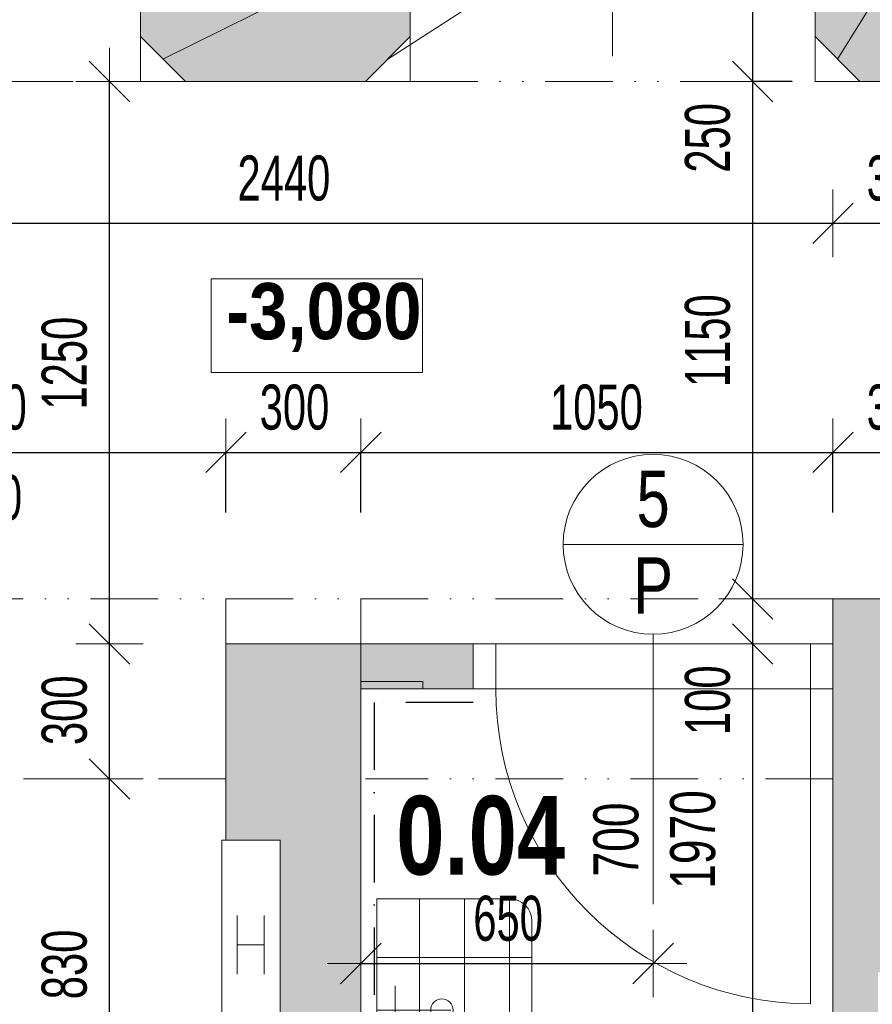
# Model space of a CAD drawing. Header units: millimetres. Extents: x -97971 to 48677, y -63570 to -5533.
# Tile 37 of 65: x -146 to 1750, y -56218 to -54029. Entities that reach past the tile are written whole.
import ezdxf

# ---------------------------------------------------------------- set-up
doc = ezdxf.new("R2010")
doc.units = ezdxf.units.MM
doc.header["$PDMODE"] = 65
for name, pattern in [('Carkovana 2x_1', [200, 150, -50]), ('Cerchovana_1', [250, 150, -50, 0, -50]), ('JIS_09_15', [300, 150, -50, 0, -50, 0, -50])]:
    doc.linetypes.add(name, pattern=pattern)
for name, color, linetype, lineweight in [('XR$1$1.PP - NÁVRH_1', 7, 'Continuous', 25), ('XR$2$KOTY_1', 7, 'Continuous', 25), ('XR$3$ZAŘIZOVÁKY_1', 7, 'Continuous', 25), ('XR$4$VÝPLNĚ_1', 7, 'Continuous', 25), ('XR$7$FILING ___1', 7, 'Continuous', 25), ('XR$9$KCE NAD_1', 7, 'Continuous', 25)]:
    doc.layers.add(name, color=color, linetype=linetype, lineweight=lineweight)
doc.styles.add('ARIAL', font='ARIAL.TTF')
doc.styles.add('Arial Black', font='Arial Black')
doc.styles.add('ARIALNARROW', font='ARIALN.TTF')
doc.dimstyles.new('DIMSTYLE_3', dxfattribs={"dimtxt": 100, "dimasz": 150, "dimexe": 0, "dimexo": 0, "dimgap": 50, "dimtad": 2, "dimdec": 0, "dimrnd": 5, "dimzin": 12, "dimdsep": 46, "dimtxsty": 'ARIALNARROW', "dimblk1": 'ALL_ML_STRICH', "dimblk2": 'ALL_ML_STRICH', "dimsah": 1, "dimcen": 0, "dimclrd": 6, "dimclre": 6, "dimclrt": 6, "dimadec": 0, "dimazin": 0, "dimtfac": 1, "dimtdec": 0, "dimtix": 1, "dimtmove": 2, "dimatfit": 3, "dimfxl": 0, "dimtzin": 0, "dimlwd": 0, "dimlwe": 13, "dimarcsym": 0})
doc.dimstyles.new('DIMSTYLE_5', dxfattribs={"dimtxt": 100, "dimasz": 150, "dimexe": 0, "dimexo": 0, "dimgap": 50, "dimtad": 2, "dimdec": 0, "dimrnd": 5, "dimzin": 12, "dimdsep": 46, "dimtxsty": 'ARIALNARROW', "dimblk1": 'ALL_ML_STRICH', "dimblk2": 'ALL_ML_STRICH', "dimsah": 1, "dimcen": 0, "dimclrd": 6, "dimclre": 6, "dimclrt": 6, "dimadec": 0, "dimazin": 0, "dimtfac": 1, "dimtdec": 0, "dimtix": 1, "dimtmove": 2, "dimatfit": 3, "dimfxl": 0, "dimtvp": 1.2, "dimtzin": 0, "dimlwd": 0, "dimlwe": 13, "dimarcsym": 0})

# ---------------------------------------------------------------- blocks, each defined once
blk = doc.blocks.new('ALL_ML_STRICH')
at = {"color": 0, "linetype": 'ByBlock', "lineweight": -2}
for p, q in [((0, -0.5), (0, 0.5)), ((-0.3, -0.3), (0.3, 0.3)), ((-1, 0), (0.5, 0))]:
    blk.add_line(p, q, dxfattribs=at)
blk = doc.blocks.new('*D96')
at = {"layer": 'DEFPOINTS', "color": 6, "linetype": 'Continuous', "lineweight": 13}
for p in [(-777.8, -54166.7), (1662.2, -54166.7), (-777.8, -54481.8)]:
    blk.add_point(p, dxfattribs=at)
at = {"layer": 'XR$2$KOTY_1', "color": 6, "linetype": 'Continuous', "lineweight": -2}
for p, q in [((-777.8, -54481.8), (-777.8, -54481.8)), ((-777.8, -54481.8), (1662.2, -54481.8)), ((1662.2, -54481.8), (1662.2, -54481.8))]:
    blk.add_line(p, q, dxfattribs=at)
at = {"layer": 'XR$2$KOTY_1', "color": 6, "linetype": 'Continuous', "lineweight": 13, "xscale": 150, "yscale": 150, "zscale": 150, "rotation": 180}
blk.add_blockref('ALL_ML_STRICH', (-777.8, -54481.8), dxfattribs=at)
at = {"layer": 'XR$2$KOTY_1', "color": 6, "linetype": 'Continuous', "lineweight": 13, "xscale": 150, "yscale": 150, "zscale": 150}
blk.add_blockref('ALL_ML_STRICH', (1662.2, -54481.8), dxfattribs=at)
at = {"layer": 'XR$2$KOTY_1', "color": 6, "linetype": 'Continuous', "lineweight": 13, "insert": (441.1, -54381.8), "char_height": 100, "width": 324.571, "attachment_point": 5, "style": 'ARIALNARROW'}
blk.add_mtext('\\W0.81;\\A1;{2440}', dxfattribs=at)
blk = doc.blocks.new('*D97')
at = {"layer": 'DEFPOINTS', "color": 6, "linetype": 'Continuous', "lineweight": 13}
for p in [(1662.2, -54166.7), (1961.7, -54166.7), (1662.2, -54481.8)]:
    blk.add_point(p, dxfattribs=at)
at = {"layer": 'XR$2$KOTY_1', "color": 6, "linetype": 'Continuous', "lineweight": -2}
for p, q in [((1662.2, -54481.8), (1662.2, -54481.8)), ((1662.2, -54481.8), (1961.7, -54481.8)), ((1961.7, -54481.8), (1961.7, -54481.8))]:
    blk.add_line(p, q, dxfattribs=at)
at = {"layer": 'XR$2$KOTY_1', "color": 6, "linetype": 'Continuous', "lineweight": 13, "xscale": 150, "yscale": 150, "zscale": 150, "rotation": 180}
blk.add_blockref('ALL_ML_STRICH', (1662.2, -54481.8), dxfattribs=at)
at = {"layer": 'XR$2$KOTY_1', "color": 6, "linetype": 'Continuous', "lineweight": 13, "xscale": 150, "yscale": 150, "zscale": 150}
blk.add_blockref('ALL_ML_STRICH', (1961.7, -54481.8), dxfattribs=at)
at = {"layer": 'XR$2$KOTY_1', "color": 6, "linetype": 'Continuous', "lineweight": 13, "insert": (1814.5, -54381.8), "char_height": 100, "width": 243.429, "attachment_point": 5, "style": 'ARIALNARROW'}
blk.add_mtext('\\W0.81;\\A1;{300}', dxfattribs=at)
blk = doc.blocks.new('*D107')
at = {"layer": 'DEFPOINTS', "color": 6, "linetype": 'Continuous', "lineweight": 13}
for p in [(312.2, -55716.7), (53.2, -56546.7), (312.2, -56546.7)]:
    blk.add_point(p, dxfattribs=at)
at = {"layer": 'XR$2$KOTY_1', "color": 6, "linetype": 'Continuous', "lineweight": -2}
for p, q in [((53.2, -55716.7), (53.2, -55716.7)), ((53.2, -56546.7), (53.2, -55716.7)), ((53.2, -56546.7), (53.2, -56546.7))]:
    blk.add_line(p, q, dxfattribs=at)
at = {"layer": 'XR$2$KOTY_1', "color": 6, "linetype": 'Continuous', "lineweight": 13, "xscale": 150, "yscale": 150, "zscale": 150}
for p, rotation in [((53.2, -55716.7), 90), ((53.2, -56546.7), 270)]:
    blk.add_blockref('ALL_ML_STRICH', p, dxfattribs=dict(at, rotation=rotation))
at = {"layer": 'XR$2$KOTY_1', "color": 6, "linetype": 'Continuous', "lineweight": 13, "insert": (-46.8, -56129.1), "char_height": 100, "width": 243.429, "attachment_point": 5, "rotation": 90, "style": 'ARIALNARROW'}
blk.add_mtext('\\W0.81;\\A1;{830}', dxfattribs=at)
blk = doc.blocks.new('*D108')
at = {"layer": 'DEFPOINTS', "color": 6, "linetype": 'Continuous', "lineweight": 13}
for p in [(312.2, -55416.7), (53.2, -55716.7), (312.2, -55716.7)]:
    blk.add_point(p, dxfattribs=at)
at = {"layer": 'XR$2$KOTY_1', "color": 6, "linetype": 'Continuous', "lineweight": -2}
for p, q in [((53.2, -55416.7), (53.2, -55416.7)), ((53.2, -55716.7), (53.2, -55416.7)), ((53.2, -55716.7), (53.2, -55716.7))]:
    blk.add_line(p, q, dxfattribs=at)
at = {"layer": 'XR$2$KOTY_1', "color": 6, "linetype": 'Continuous', "lineweight": 13, "xscale": 150, "yscale": 150, "zscale": 150}
for p, rotation in [((53.2, -55416.7), 90), ((53.2, -55716.7), 270)]:
    blk.add_blockref('ALL_ML_STRICH', p, dxfattribs=dict(at, rotation=rotation))
at = {"layer": 'XR$2$KOTY_1', "color": 6, "linetype": 'Continuous', "lineweight": 13, "insert": (-46.8, -55564.1), "char_height": 100, "width": 243.429, "attachment_point": 5, "rotation": 90, "style": 'ARIALNARROW'}
blk.add_mtext('\\W0.81;\\A1;{300}', dxfattribs=at)
blk = doc.blocks.new('*D109')
at = {"layer": 'DEFPOINTS', "color": 6, "linetype": 'Continuous', "lineweight": 13}
for p in [(168.3, -54166.7), (53.2, -55416.7), (312.2, -55416.7)]:
    blk.add_point(p, dxfattribs=at)
at = {"layer": 'XR$2$KOTY_1', "color": 6, "linetype": 'Continuous', "lineweight": -2}
for p, q in [((53.2, -54166.7), (53.2, -54166.7)), ((53.2, -55416.7), (53.2, -54166.7)), ((53.2, -55416.7), (53.2, -55416.7))]:
    blk.add_line(p, q, dxfattribs=at)
at = {"layer": 'XR$2$KOTY_1', "color": 6, "linetype": 'Continuous', "lineweight": 13, "xscale": 150, "yscale": 150, "zscale": 150}
for p, rotation in [((53.2, -54166.7), 90), ((53.2, -55416.7), 270)]:
    blk.add_blockref('ALL_ML_STRICH', p, dxfattribs=dict(at, rotation=rotation))
at = {"layer": 'XR$2$KOTY_1', "color": 6, "linetype": 'Continuous', "lineweight": 13, "insert": (-46.8, -54792.7), "char_height": 100, "width": 324.571, "attachment_point": 5, "rotation": 90, "style": 'ARIALNARROW'}
blk.add_mtext('\\W0.81;\\A1;{1250}', dxfattribs=at)
blk = doc.blocks.new('*D116')
at = {"layer": 'DEFPOINTS', "color": 6, "linetype": 'Continuous', "lineweight": 13}
for p in [(1662.2, -55416.7), (1442.9, -58116.7), (1483.6, -58116.7)]:
    blk.add_point(p, dxfattribs=at)
at = {"layer": 'XR$2$KOTY_1', "color": 6, "linetype": 'Continuous', "lineweight": -2}
for p, q in [((1483.6, -55416.7), (1483.6, -55416.7)), ((1483.6, -58116.7), (1483.6, -55416.7)), ((1529.5, -58116.7), (1483.6, -58116.7))]:
    blk.add_line(p, q, dxfattribs=at)
at = {"layer": 'XR$2$KOTY_1', "color": 6, "linetype": 'Continuous', "lineweight": 13, "xscale": 150, "yscale": 150, "zscale": 150}
for p, rotation in [((1483.6, -55416.7), 90), ((1483.6, -58116.7), 270)]:
    blk.add_blockref('ALL_ML_STRICH', p, dxfattribs=dict(at, rotation=rotation))
at = {"layer": 'XR$2$KOTY_1', "color": 6, "linetype": 'Continuous', "lineweight": 13, "insert": (1383.6, -56767.7), "char_height": 100, "width": 324.571, "attachment_point": 5, "rotation": 90, "style": 'ARIALNARROW'}
blk.add_mtext('\\W0.81;\\A1;{2700}', dxfattribs=at)
blk = doc.blocks.new('*D117')
at = {"layer": 'DEFPOINTS', "color": 6, "linetype": 'Continuous', "lineweight": 13}
for p in [(1662.2, -55316.7), (1483.6, -55416.7), (1662.2, -55416.7)]:
    blk.add_point(p, dxfattribs=at)
at = {"layer": 'XR$2$KOTY_1', "color": 6, "linetype": 'Continuous', "lineweight": -2}
for p, q in [((1483.6, -55316.7), (1483.6, -55316.7)), ((1483.6, -55416.7), (1483.6, -55316.7)), ((1483.6, -55416.7), (1483.6, -55416.7))]:
    blk.add_line(p, q, dxfattribs=at)
at = {"layer": 'XR$2$KOTY_1', "color": 6, "linetype": 'Continuous', "lineweight": 13, "xscale": 150, "yscale": 150, "zscale": 150}
for p, rotation in [((1483.6, -55316.7), 90), ((1483.6, -55416.7), 270)]:
    blk.add_blockref('ALL_ML_STRICH', p, dxfattribs=dict(at, rotation=rotation))
at = {"layer": 'XR$2$KOTY_1', "color": 6, "linetype": 'Continuous', "lineweight": 13, "insert": (1383.6, -55541.8), "char_height": 100, "width": 243.429, "attachment_point": 5, "rotation": 90, "style": 'ARIALNARROW'}
blk.add_mtext('\\W0.81;\\A1;{100}', dxfattribs=at)
blk = doc.blocks.new('*D118')
at = {"layer": 'DEFPOINTS', "color": 6, "linetype": 'Continuous', "lineweight": 13}
for p in [(1622.2, -54166.7), (1483.6, -55316.7), (1662.2, -55316.7)]:
    blk.add_point(p, dxfattribs=at)
at = {"layer": 'XR$2$KOTY_1', "color": 6, "linetype": 'Continuous', "lineweight": -2}
for p, q in [((1571.7, -54166.7), (1483.6, -54166.7)), ((1483.6, -55316.7), (1483.6, -54166.7)), ((1483.6, -55316.7), (1483.6, -55316.7))]:
    blk.add_line(p, q, dxfattribs=at)
at = {"layer": 'XR$2$KOTY_1', "color": 6, "linetype": 'Continuous', "lineweight": 13, "xscale": 150, "yscale": 150, "zscale": 150}
for p, rotation in [((1483.6, -54166.7), 90), ((1483.6, -55316.7), 270)]:
    blk.add_blockref('ALL_ML_STRICH', p, dxfattribs=dict(at, rotation=rotation))
at = {"layer": 'XR$2$KOTY_1', "color": 6, "linetype": 'Continuous', "lineweight": 13, "insert": (1383.6, -54742.7), "char_height": 100, "width": 324.571, "attachment_point": 5, "rotation": 90, "style": 'ARIALNARROW'}
blk.add_mtext('\\W0.81;\\A1;{1150}', dxfattribs=at)
blk = doc.blocks.new('*D119')
at = {"layer": 'DEFPOINTS', "color": 6, "linetype": 'Continuous', "lineweight": 13}
for p in [(1622.2, -53916.7), (1483.6, -54166.7), (1622.2, -54166.7)]:
    blk.add_point(p, dxfattribs=at)
at = {"layer": 'XR$2$KOTY_1', "color": 6, "linetype": 'Continuous', "lineweight": -2}
for p, q in [((1483.6, -53916.7), (1483.6, -53916.7)), ((1483.6, -54166.7), (1483.6, -53916.7)), ((1571.7, -54166.7), (1483.6, -54166.7))]:
    blk.add_line(p, q, dxfattribs=at)
at = {"layer": 'XR$2$KOTY_1', "color": 6, "linetype": 'Continuous', "lineweight": 13, "xscale": 150, "yscale": 150, "zscale": 150}
for p, rotation in [((1483.6, -53916.7), 90), ((1483.6, -54166.7), 270)]:
    blk.add_blockref('ALL_ML_STRICH', p, dxfattribs=dict(at, rotation=rotation))
at = {"layer": 'XR$2$KOTY_1', "color": 6, "linetype": 'Continuous', "lineweight": 13, "insert": (1383.6, -54291.8), "char_height": 100, "width": 243.429, "attachment_point": 5, "rotation": 90, "style": 'ARIALNARROW'}
blk.add_mtext('\\W0.81;\\A1;{250}', dxfattribs=at)
blk = doc.blocks.new('*D129')
at = {"layer": 'DEFPOINTS', "color": 6, "linetype": 'Continuous', "lineweight": 13}
for p in [(-777.8, -54990.9), (-777.8, -55366.7), (312.2, -55416.7)]:
    blk.add_point(p, dxfattribs=at)
at = {"layer": 'XR$2$KOTY_1', "color": 6, "linetype": 'Continuous', "lineweight": -2}
for p, q in [((-777.8, -54990.7), (-777.8, -54990.9)), ((-777.8, -54990.9), (312.2, -54990.9)), ((312.2, -55124.6), (312.2, -54990.9))]:
    blk.add_line(p, q, dxfattribs=at)
at = {"layer": 'XR$2$KOTY_1', "color": 6, "linetype": 'Continuous', "lineweight": 13, "xscale": 150, "yscale": 150, "zscale": 150, "rotation": 180}
blk.add_blockref('ALL_ML_STRICH', (-777.8, -54990.9), dxfattribs=at)
at = {"layer": 'XR$2$KOTY_1', "color": 6, "linetype": 'Continuous', "lineweight": 13, "xscale": 150, "yscale": 150, "zscale": 150}
blk.add_blockref('ALL_ML_STRICH', (312.2, -54990.9), dxfattribs=at)
at = {"layer": 'XR$2$KOTY_1', "color": 6, "linetype": 'Continuous', "lineweight": 13, "insert": (-233.9, -54890.9), "char_height": 100, "width": 324.571, "attachment_point": 5, "style": 'ARIALNARROW'}
blk.add_mtext('\\W0.81;\\A1;{1090}', dxfattribs=at)
at = {"layer": 'XR$2$KOTY_1', "color": 6, "linetype": 'Continuous', "lineweight": 13, "insert": (-347.5, -55040.9), "char_height": 100, "width": 5, "attachment_point": 1, "line_spacing_factor": 0.60241, "style": 'ARIALNARROW'}
blk.add_mtext('\\W0.81;2370', dxfattribs=at)
blk = doc.blocks.new('*D130')
at = {"layer": 'DEFPOINTS', "color": 6, "linetype": 'Continuous', "lineweight": 13}
for p in [(312.2, -54990.9), (312.2, -55416.7), (612.2, -55416.7)]:
    blk.add_point(p, dxfattribs=at)
at = {"layer": 'XR$2$KOTY_1', "color": 6, "linetype": 'Continuous', "lineweight": -2}
for p, q in [((312.2, -55124.6), (312.2, -54990.9)), ((312.2, -54990.9), (612.2, -54990.9)), ((612.2, -55124.6), (612.2, -54990.9))]:
    blk.add_line(p, q, dxfattribs=at)
at = {"layer": 'XR$2$KOTY_1', "color": 6, "linetype": 'Continuous', "lineweight": 13, "xscale": 150, "yscale": 150, "zscale": 150, "rotation": 180}
blk.add_blockref('ALL_ML_STRICH', (312.2, -54990.9), dxfattribs=at)
at = {"layer": 'XR$2$KOTY_1', "color": 6, "linetype": 'Continuous', "lineweight": 13, "xscale": 150, "yscale": 150, "zscale": 150}
blk.add_blockref('ALL_ML_STRICH', (612.2, -54990.9), dxfattribs=at)
at = {"layer": 'XR$2$KOTY_1', "color": 6, "linetype": 'Continuous', "lineweight": 13, "insert": (464.7, -54890.9), "char_height": 100, "width": 243.429, "attachment_point": 5, "style": 'ARIALNARROW'}
blk.add_mtext('\\W0.81;\\A1;{300}', dxfattribs=at)
blk = doc.blocks.new('*D131')
at = {"layer": 'DEFPOINTS', "color": 6, "linetype": 'Continuous', "lineweight": 13}
for p in [(612.2, -54990.9), (1662.2, -55316.7), (612.2, -55416.7)]:
    blk.add_point(p, dxfattribs=at)
at = {"layer": 'XR$2$KOTY_1', "color": 6, "linetype": 'Continuous', "lineweight": -2}
for p, q in [((612.2, -55124.6), (612.2, -54990.9)), ((612.2, -54990.9), (1662.2, -54990.9)), ((1662.2, -55124.6), (1662.2, -54990.9))]:
    blk.add_line(p, q, dxfattribs=at)
at = {"layer": 'XR$2$KOTY_1', "color": 6, "linetype": 'Continuous', "lineweight": 13, "xscale": 150, "yscale": 150, "zscale": 150, "rotation": 180}
blk.add_blockref('ALL_ML_STRICH', (612.2, -54990.9), dxfattribs=at)
at = {"layer": 'XR$2$KOTY_1', "color": 6, "linetype": 'Continuous', "lineweight": 13, "xscale": 150, "yscale": 150, "zscale": 150}
blk.add_blockref('ALL_ML_STRICH', (1662.2, -54990.9), dxfattribs=at)
at = {"layer": 'XR$2$KOTY_1', "color": 6, "linetype": 'Continuous', "lineweight": 13, "insert": (1136.1, -54890.9), "char_height": 100, "width": 324.571, "attachment_point": 5, "style": 'ARIALNARROW'}
blk.add_mtext('\\W0.81;\\A1;{1050}', dxfattribs=at)
blk = doc.blocks.new('*D132')
at = {"layer": 'DEFPOINTS', "color": 6, "linetype": 'Continuous', "lineweight": 13}
for p in [(1662.2, -54990.9), (1662.2, -55316.7), (1961.7, -55316.7)]:
    blk.add_point(p, dxfattribs=at)
at = {"layer": 'XR$2$KOTY_1', "color": 6, "linetype": 'Continuous', "lineweight": -2}
for p, q in [((1662.2, -55124.6), (1662.2, -54990.9)), ((1662.2, -54990.9), (1961.7, -54990.9)), ((1961.7, -55124.6), (1961.7, -54990.9))]:
    blk.add_line(p, q, dxfattribs=at)
at = {"layer": 'XR$2$KOTY_1', "color": 6, "linetype": 'Continuous', "lineweight": 13, "xscale": 150, "yscale": 150, "zscale": 150, "rotation": 180}
blk.add_blockref('ALL_ML_STRICH', (1662.2, -54990.9), dxfattribs=at)
at = {"layer": 'XR$2$KOTY_1', "color": 6, "linetype": 'Continuous', "lineweight": 13, "xscale": 150, "yscale": 150, "zscale": 150}
blk.add_blockref('ALL_ML_STRICH', (1961.7, -54990.9), dxfattribs=at)
at = {"layer": 'XR$2$KOTY_1', "color": 6, "linetype": 'Continuous', "lineweight": 13, "insert": (1814.5, -54890.9), "char_height": 100, "width": 243.429, "attachment_point": 5, "style": 'ARIALNARROW'}
blk.add_mtext('\\W0.81;\\A1;{300}', dxfattribs=at)
blk = doc.blocks.new('*D153')
at = {"layer": 'DEFPOINTS', "color": 6, "linetype": 'Continuous', "lineweight": 13}
for p in [(612.2, -55516.7), (1262.2, -55995.3), (612.2, -56127.1)]:
    blk.add_point(p, dxfattribs=at)
at = {"layer": 'XR$2$KOTY_1', "color": 6, "linetype": 'Continuous', "lineweight": -2}
for p, q in [((612.2, -56127.1), (612.2, -56127.1)), ((612.2, -56127.1), (1262.2, -56127.1)), ((1262.2, -56127.1), (1262.2, -56127.1))]:
    blk.add_line(p, q, dxfattribs=at)
at = {"layer": 'XR$2$KOTY_1', "color": 6, "linetype": 'Continuous', "lineweight": 13, "xscale": 150, "yscale": 150, "zscale": 150, "rotation": 180}
blk.add_blockref('ALL_ML_STRICH', (612.2, -56127.1), dxfattribs=at)
at = {"layer": 'XR$2$KOTY_1', "color": 6, "linetype": 'Continuous', "lineweight": 13, "xscale": 150, "yscale": 150, "zscale": 150}
blk.add_blockref('ALL_ML_STRICH', (1262.2, -56127.1), dxfattribs=at)
at = {"layer": 'XR$2$KOTY_1', "color": 6, "linetype": 'Continuous', "lineweight": 13, "insert": (939.7, -56027.1), "char_height": 100, "width": 243.429, "attachment_point": 5, "style": 'ARIALNARROW'}
blk.add_mtext('\\W0.81;\\A1;{650}', dxfattribs=at)
blk = doc.blocks.new('KOMPLEXNÍ OBJEKT_28')
at = {"layer": 'XR$3$ZAŘIZOVÁKY_1', "color": 251, "linetype": 'Continuous', "lineweight": 13}
for p, q in [((647.5, -55983), (647.5, -56478)), ((942.5, -55983), (647.5, -55983)), ((942.5, -55983), (667.5, -55983)), ((742.5, -56478), (742.5, -55983)), ((842.5, -56478), (842.5, -55983)), ((942.5, -56478), (942.5, -55983)), ((992.5, -56428), (992.5, -56033)), ((992.5, -56113.3), (647.5, -56113.3)), ((688.4, -56176.7), (688.4, -56230.5)), ((647.5, -56230.5), (792.5, -56230.5)), ((667.5, -56230.5), (812.5, -56230.5)), ((688.4, -56284.2), (688.4, -56230.5)), ((992.5, -56347.6), (647.5, -56347.6)), ((647.5, -56478), (942.5, -56478)), ((667.5, -56478), (942.5, -56478))]:
    blk.add_line(p, q, dxfattribs=at)
blk.add_circle((792.5, -56230.5), 25, dxfattribs=at)
for centre, start, end in [((942.5, -56033), 0, 90), ((942.5, -56428), 270, 0)]:
    blk.add_arc(centre, 50, start, end, dxfattribs=at)

msp = doc.modelspace()

# ---------------------------------------------------------------- hatches: boundary and pattern name
at = {"layer": 'XR$7$FILING ___1', "linetype": 'Carkovana 2x_1', "lineweight": 50}
for points in [[(5977.2, -47606.7), (5977.2, -53566.7), (1622.2, -53566.7), (1622.2, -54066.7), (1722.2, -54166.7), (2132.2, -54166.7), (2132.2, -53716.7), (3032.2, -53716.7), (3032.2, -54166.7), (8352.2, -54166.7), (8352.2, -57146.7), (8052.2, -57146.7), (8052.2, -57596.7), (9169, -57596.7), (9169, -57146.7), (8802.2, -57146.7), (8802.2, -54166.7), (9090.1, -54166.7), (9090.1, -53566.7), (6577.2, -53566.7), (6577.2, -47606.7), (6825.4, -47606.7), (6825.4, -47156.7), (5377.2, -47156.7), (5377.2, -47606.7)], [(1962.2, -55316.7), (1662.2, -55316.7), (1662.2, -59216.7), (-1227.8, -59216.7), (-1227.8, -59666.7), (3851.6, -59666.7), (3851.6, -59216.7), (1962.2, -59216.7), (1962.2, -59066.5), (1912.2, -59066.5), (1912.2, -58566.5), (1962.2, -58566.5), (1962.2, -57046.7), (1762.2, -57046.7), (1762.2, -56146.7), (1832.2, -56146.7), (1832.2, -55666.7), (1962.2, -55666.7)]]:
    msp.add_hatch(color=254, dxfattribs=at).paths.add_polyline_path(points)
at = {"layer": 'XR$7$FILING ___1', "linetype": 'Continuous', "lineweight": 50}
for points in [[(122.2, -53566.7), (122.2, -54066.7), (222.2, -54166.7), (622.2, -54166.7), (722.2, -54066.7), (722.2, -53566.7)], [(612.2, -55416.7), (312.2, -55416.7), (312.2, -55852.7), (432.9, -55852.7), (432.9, -56302.7), (312.2, -56302.7), (312.2, -58216.7), (612.2, -58216.7)]]:
    msp.add_hatch(color=254, dxfattribs=at).paths.add_polyline_path(points)
at = {"layer": 'XR$7$FILING ___1', "linetype": 'Continuous', "lineweight": 13}
msp.add_hatch(color=11, dxfattribs=at).paths.add_polyline_path([(612.2, -55416.7), (612.2, -55516.7), (862.2, -55516.7), (862.2, -55416.7)], flags=0)
h = msp.add_hatch(dxfattribs=at)
h.set_pattern_fill('VZOR', scale=150, style=0, pattern_type=2)
h.set_pattern_definition([(0, (300, 300), (150, 150), [150, -150]), (90, (300, 300), (-150, 150), [150, -150])])
h.paths.add_polyline_path([(612.2, -55416.7), (612.2, -55516.7), (862.2, -55516.7), (862.2, -55416.7)], flags=0)

# ---------------------------------------------------------------- linework, layer by layer
at = {"layer": 'XR$1$1.PP - NÁVRH_1', "color": 14, "linetype": 'Continuous', "lineweight": 13}
for p, q in [((122.2, -54066.7), (122.2, -53566.7)), ((722.2, -54066.7), (722.2, -53566.7)), ((1622.2, -54066.7), (1622.2, -53566.7)), ((122.2, -54066.7), (222.2, -54166.7)), ((722.2, -54066.7), (622.2, -54166.7)), ((1622.2, -54066.7), (1722.2, -54166.7)), ((622.2, -54166.7), (222.2, -54166.7)), ((1722.2, -54166.7), (2132.2, -54166.7)), ((1662.2, -55316.7), (1962.2, -55316.7)), ((1662.2, -59216.7), (1662.2, -55316.7)), ((312.2, -55416.7), (612.2, -55416.7)), ((312.2, -55416.7), (312.2, -55852.7)), ((612.2, -55416.7), (862.2, -55416.7)), ((612.2, -55516.7), (612.2, -55416.7)), ((862.2, -55416.7), (862.2, -55516.7)), ((862.2, -55516.7), (612.2, -55516.7)), ((612.2, -55516.7), (612.2, -58216.7)), ((312.2, -55852.7), (432.9, -55852.7)), ((432.9, -55852.7), (432.9, -56302.7))]:
    msp.add_line(p, q, dxfattribs=at)
at = {"layer": 'XR$1$1.PP - NÁVRH_1', "color": 6, "linetype": 'Continuous', "lineweight": 13}
msp.add_lwpolyline([(279.3, -54813.3), (749.3, -54813.3), (749.3, -54605), (279.3, -54605), (279.3, -54813.3)], dxfattribs=at)
at = {"layer": 'XR$2$KOTY_1', "color": 7, "linetype": 'Continuous', "lineweight": 13}
for p, q in [((172.2, -54116.7), (2345.5, -53039.6)), ((2345.5, -53039.6), (672.2, -54116.7)), ((2345.5, -53039.6), (1672.2, -54116.7))]:
    msp.add_line(p, q, dxfattribs=at)
at = {"layer": 'XR$2$KOTY_1', "color": 3, "linetype": 'Continuous', "lineweight": 13}
msp.add_line((1062.2, -55195.3), (1462.2, -55195.3), dxfattribs=at)
msp.add_circle((1262.2, -55195.3), 200, dxfattribs=at)
at = {"layer": 'XR$3$ZAŘIZOVÁKY_1', "color": 7, "linetype": 'Continuous', "lineweight": 13}
for p, q in [((422.9, -55852.7), (302.9, -55852.7)), ((302.9, -55852.7), (302.9, -56302.7)), ((422.9, -55852.7), (432.9, -55852.7)), ((432.9, -55852.7), (432.9, -56302.7)), ((337.1, -56020.4), (337.1, -56150.4)), ((397.1, -56020.4), (397.1, -56150.4)), ((337.1, -56085.4), (397.1, -56085.4))]:
    msp.add_line(p, q, dxfattribs=at)
at = {"layer": 'XR$4$VÝPLNĚ_1', "color": 132, "linetype": 'Continuous', "lineweight": 13}
for p, q in [((1172.2, -54110), (1172.2, -53093)), ((1262.2, -55995.3), (1262.2, -55395.3)), ((862.2, -55416.7), (1662.2, -55416.7)), ((912.2, -55416.7), (912.2, -55516.7)), ((1612.2, -55416.7), (1612.2, -55516.7)), ((862.2, -55516.7), (1662.2, -55516.7)), ((1612.2, -55516.7), (1612.2, -56216.7))]:
    msp.add_line(p, q, dxfattribs=at)
msp.add_arc((1612.2, -55516.7), 700, 180, 270, dxfattribs=at)
at = {"layer": 'XR$7$FILING ___1', "color": 7, "linetype": 'Cerchovana_1', "lineweight": 25}
for p, q in [((862.2, -55546.7), (642.2, -55546.7)), ((642.2, -55546.7), (642.2, -56478))]:
    msp.add_line(p, q, dxfattribs=at)
at = {"layer": 'XR$9$KCE NAD_1', "color": 7, "linetype": 'JIS_09_15', "lineweight": 13}
for p, q in [((122.2, -54066.7), (122.2, -54166.7)), ((722.2, -54166.7), (722.2, -54066.7)), ((1622.2, -54066.7), (1622.2, -54166.7)), ((-777.8, -54166.7), (122.2, -54166.7)), ((122.2, -54166.7), (222.2, -54166.7)), ((622.2, -54166.7), (722.2, -54166.7)), ((722.2, -54166.7), (1622.2, -54166.7)), ((1622.2, -54166.7), (1722.2, -54166.7)), ((1662.2, -55316.7), (-777.8, -55316.7)), ((312.2, -55416.7), (312.2, -55316.7)), ((612.2, -55416.7), (612.2, -55316.7)), ((312.2, -55716.7), (-777.8, -55716.7)), ((1662.2, -55716.7), (622.2, -55716.7))]:
    msp.add_line(p, q, dxfattribs=at)

# ---------------------------------------------------------------- block references
at = {"layer": 'XR$3$ZAŘIZOVÁKY_1', "color": 251, "linetype": 'Continuous', "lineweight": 13}
msp.add_blockref('KOMPLEXNÍ OBJEKT_28', (0, 0), dxfattribs=at)

# ---------------------------------------------------------------- texts
at = {"layer": 'XR$1$1.PP - NÁVRH_1', "color": 6, "linetype": 'Continuous', "lineweight": 13, "insert": (312.7, -54767.5), "char_height": 125, "width": 503.594, "attachment_point": 7, "style": 'ARIALNARROW'}
msp.add_mtext('\\W1.07;\\fArial Narrow|i0|b1|c0|p0;-3,080', dxfattribs=at)
at = {"layer": 'XR$1$1.PP - NÁVRH_1', "color": 7, "linetype": 'Continuous', "lineweight": 35, "insert": (690.9, -55931.9), "char_height": 175, "width": 456.843, "attachment_point": 7, "style": 'Arial Black'}
msp.add_mtext('\\W0.69;0.04', dxfattribs=at)
at = {"layer": 'XR$2$KOTY_1', "color": 3, "linetype": 'Continuous', "lineweight": 25, "char_height": 125, "attachment_point": 5, "style": 'ARIAL'}
for s, insert, width in [('\\W0.76;5', (1262.2, -55095.3), 122.931), ('\\W0.76;P', (1262.2, -55286.9), 137.177)]:
    msp.add_mtext(s, dxfattribs=dict(at, insert=insert, width=width))
at = {"layer": 'XR$2$KOTY_1', "color": 7, "linetype": 'Continuous', "lineweight": 13, "insert": (1129.3, -55851.4), "char_height": 100, "width": 272.279, "attachment_point": 2, "rotation": 90, "line_spacing_factor": 1.024096, "style": 'ARIALNARROW'}
msp.add_mtext('\\W0.86;700\\P1970', dxfattribs=at)

# ---------------------------------------------------------------- dimensions: what is measured, and where the dimension line sits
at = {"layer": 'XR$2$KOTY_1', "color": 6, "linetype": 'Continuous', "lineweight": 13}
for base, p1, p2, dimstyle, picture, middle in [((1483.6, -53916.7), (1571.7, -54166.7), (1483.6, -53916.7), 'DIMSTYLE_3', '*D119', (1383.6, -54291.8)), ((53.2, -54166.7), (53.2, -55416.7), (53.2, -54166.7), 'DIMSTYLE_3', '*D109', (-46.8, -54792.7)), ((1483.6, -54166.7), (1483.6, -55316.7), (1571.7, -54166.7), 'DIMSTYLE_3', '*D118', (1383.6, -54742.7)), ((1483.6, -55316.7), (1483.6, -55416.7), (1483.6, -55316.7), 'DIMSTYLE_5', '*D117', (1383.6, -55541.8)), ((53.2, -55416.7), (53.2, -55716.7), (53.2, -55416.7), 'DIMSTYLE_3', '*D108', (-46.8, -55564.1)), ((1483.6, -55416.7), (1529.5, -58116.7), (1483.6, -55416.7), 'DIMSTYLE_3', '*D116', (1383.6, -56767.7)), ((53.2, -55716.7), (53.2, -56546.7), (53.2, -55716.7), 'DIMSTYLE_3', '*D107', (-46.8, -56129.1))]:
    dim = msp.add_linear_dim(base=base, p1=p1, p2=p2, angle=90, dimstyle=dimstyle, override={"dimpost": '<>', "dimclrd": 6, "dimclre": 6, "dimclrt": 6, "dimlwd": 0, "dimlwe": 13}, dxfattribs=at)
    dim.commit()
    dim.dimension.update_dxf_attribs({"geometry": picture, "text_midpoint": middle, "dimtype": 160})
for base, p1, p2, picture, middle in [((1662.2, -54481.8), (-777.8, -54481.8), (1662.2, -54481.8), '*D96', (441.1, -54381.8)), ((1961.7445, -54481.8306), (1662.1509, -54481.8306), (1961.7445, -54481.8306), '*D97', (1814.481, -54381.8306)), ((612.2, -54990.9), (312.2, -55124.6), (612.2, -55124.6), '*D130', (464.7, -54890.9)), ((1662.2, -54990.9), (612.2, -55124.6), (1662.2, -55124.6), '*D131', (1136.1, -54890.9)), ((1961.7445, -54990.8802), (1662.1509, -55124.5749), (1961.7445, -55124.5749), '*D132', (1814.481, -54890.8802)), ((1262.2, -56127.1), (612.2, -56127.1), (1262.2, -56127.1), '*D153', (939.7, -56027.1))]:
    dim = msp.add_linear_dim(base=base, p1=p1, p2=p2, dimstyle='DIMSTYLE_3', override={"dimpost": '<>', "dimclrd": 6, "dimclre": 6, "dimclrt": 6, "dimlwd": 0, "dimlwe": 13}, dxfattribs=at)
    dim.commit()
    dim.dimension.update_dxf_attribs({"geometry": picture, "text_midpoint": middle, "dimtype": 160})
dim = msp.add_linear_dim(base=(312.2, -54990.9), p1=(-777.8, -54990.7), p2=(312.2, -55124.6), text='<>\\X\\W0.81;2370', dimstyle='DIMSTYLE_3', override={"dimpost": '<>', "dimclrd": 6, "dimclre": 6, "dimclrt": 6, "dimlwd": 0, "dimlwe": 13}, dxfattribs=at)
dim.commit()
dim.dimension.update_dxf_attribs({"geometry": '*D129', "text_midpoint": (-233.9, -54890.9), "dimtype": 160})

doc.saveas('drawing.dxf')
